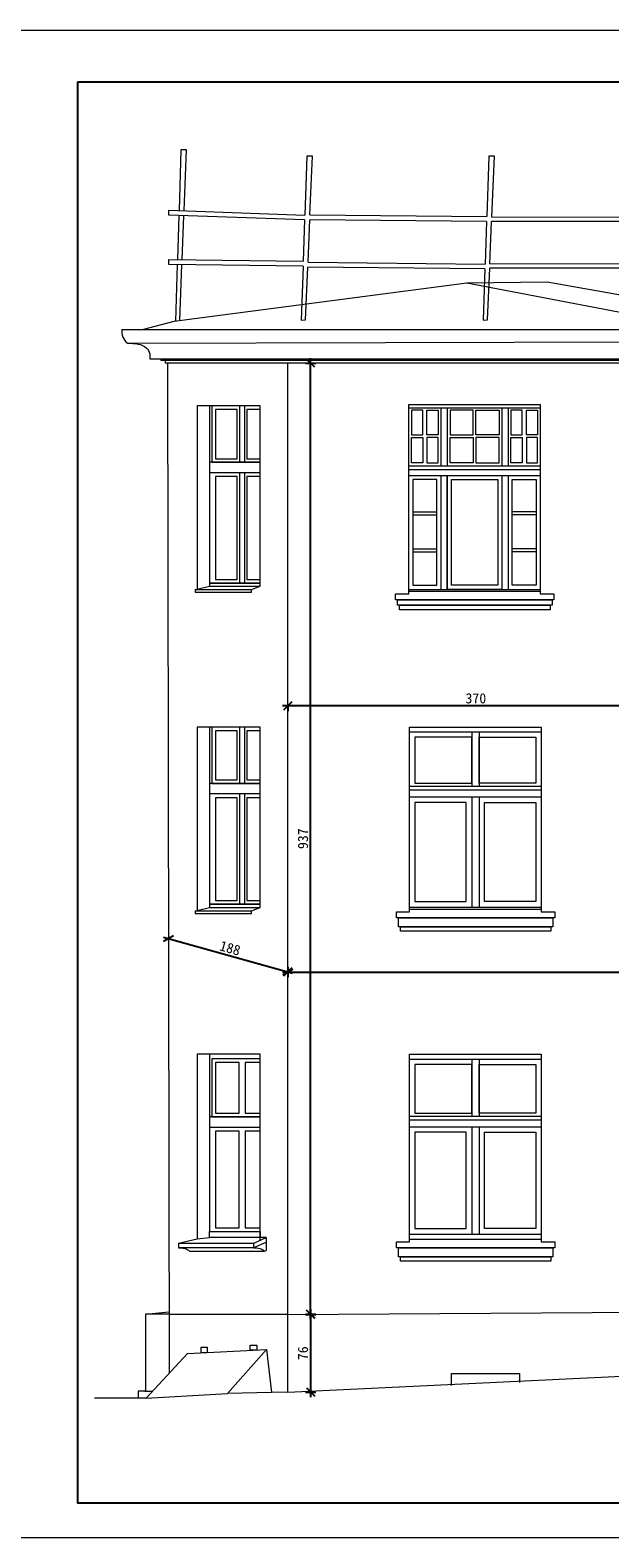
# Model space of a CAD drawing. Header units: centimetres. Extents: x 19919 to 52375, y -323506 to -159557.
# Tile 5 of 11: x 42823 to 43393, y -161042 to -159557. Entities that reach past the tile are written whole.
import ezdxf

# ---------------------------------------------------------------- set-up
doc = ezdxf.new("R2010")
doc.units = ezdxf.units.CM
doc.header["$PDMODE"] = 2
doc.layers.get('Defpoints').update_dxf_attribs({"lineweight": 9})
doc.layers.add('NIEWIDOCZNA', color=1, linetype='Continuous', lineweight=0, plot=False)
doc.styles.add('GENERATED_STYLE_1', font='msgothic.ttc')
doc.dimstyles.new('1 - 50   (cm)', dxfattribs={"dimscale": 5, "dimtxt": 2, "dimasz": 1.6, "dimexe": 1, "dimexo": 1, "dimgap": 0.5, "dimtad": 1, "dimdec": 0, "dimzin": 12, "dimdsep": 46, "dimtxsty": 'GENERATED_STYLE_1', "dimblk1": 'OBLIQUE', "dimblk2": 'OBLIQUE', "dimsah": 1, "dimcen": 0, "dimdle": 1, "dimclrd": 256, "dimclre": 256, "dimclrt": 4, "dimazin": 0, "dimtfac": 0.75, "dimtdec": 0, "dimtix": 1, "dimtmove": 1, "dimatfit": 3, "dimldrblk": 'OBLIQUE', "dimfxl": 0, "dimtvp": 0.75, "dimtolj": 1, "dimtzin": 0, "dimarcsym": 0})

# ---------------------------------------------------------------- blocks, each defined once
blk = doc.blocks.new('_OBLIQUE')
at = {"color": 0, "linetype": 'ByBlock'}
blk.add_line((-0.5, -0.5), (0.5, 0.5), dxfattribs=at)
blk = doc.blocks.new('*D15200')
at = {"lineweight": -2}
for p, q in [((43081.2, -160486.3), (42954.2, -160450.9)), ((42957.7, -160457.1), (42957.7, -160457.1)), ((43075.1, -160489.7), (43075.1, -160489.7))]:
    blk.add_line(p, q, dxfattribs=at)
at = {"layer": 'Defpoints', "color": 0}
for p in [(42959, -160452.2), (42959, -160452.2), (43076.4, -160484.9)]:
    blk.add_point(p, dxfattribs=at)
at = {"linetype": 'ByBlock', "lineweight": -2, "xscale": 8, "yscale": 8, "zscale": 8}
for p, rotation in [((42959, -160452.2), 164.4476310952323), ((43076.4, -160484.9), 344.4476310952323)]:
    blk.add_blockref('_OBLIQUE', p, dxfattribs=dict(at, rotation=rotation))
at = {"color": 4, "lineweight": 0, "insert": (43019.7, -160461.4), "char_height": 10, "attachment_point": 5, "rotation": 344.4476, "style": 'GENERATED_STYLE_1'}
blk.add_mtext('\\A1;\\A1;188', dxfattribs=at)
blk = doc.blocks.new('*D15208')
at = {"lineweight": -2}
for p, q in [((43076.4, -160479.9), (43076.4, -160489.9)), ((44259.6, -160479.9), (44259.6, -160489.9)), ((43071.4, -160484.9), (44264.6, -160484.9))]:
    blk.add_line(p, q, dxfattribs=at)
at = {"layer": 'Defpoints', "color": 0}
for p in [(43076.4, -160455.9), (44259.6, -160464.1), (44259.6, -160484.9)]:
    blk.add_point(p, dxfattribs=at)
at = {"linetype": 'ByBlock', "lineweight": -2, "xscale": 8, "yscale": 8, "zscale": 8, "rotation": 180}
blk.add_blockref('_OBLIQUE', (43076.4, -160484.9), dxfattribs=at)
at = {"linetype": 'ByBlock', "lineweight": -2, "xscale": 8, "yscale": 8, "zscale": 8}
blk.add_blockref('_OBLIQUE', (44259.6, -160484.9), dxfattribs=at)
at = {"color": 4, "lineweight": 0, "insert": (43668, -160477.4), "char_height": 10, "attachment_point": 5, "style": 'GENERATED_STYLE_1'}
blk.add_mtext('\\A1;1183', dxfattribs=at)
blk = doc.blocks.new('*D15209')
at = {"lineweight": -2}
for p, q in [((43094, -159885.3), (43104, -159885.3)), ((43099, -160826.9), (43099, -159880.3)), ((43094, -160821.9), (43104, -160821.9))]:
    blk.add_line(p, q, dxfattribs=at)
at = {"layer": 'Defpoints', "color": 0}
for p in [(43042.9, -159885.3), (43099, -159885.3), (43076.5, -160821.9)]:
    blk.add_point(p, dxfattribs=at)
at = {"linetype": 'ByBlock', "lineweight": -2, "xscale": 8, "yscale": 8, "zscale": 8}
for p, rotation in [((43099, -159885.3), 90), ((43099, -160821.9), 270)]:
    blk.add_blockref('_OBLIQUE', p, dxfattribs=dict(at, rotation=rotation))
at = {"color": 4, "lineweight": 0, "insert": (43091.5, -160353.6), "char_height": 10, "attachment_point": 5, "rotation": 90, "style": 'GENERATED_STYLE_1'}
blk.add_mtext('\\A1;937', dxfattribs=at)
blk = doc.blocks.new('*D15211')
at = {"lineweight": -2}
for p, q in [((43094, -160822.1), (43104, -160822.1)), ((43099, -160817.1), (43099, -160903.6)), ((43094, -160898.6), (43104, -160898.6))]:
    blk.add_line(p, q, dxfattribs=at)
at = {"layer": 'Defpoints', "color": 0}
for p in [(43076.5, -160822.1), (43076.4, -160898.6), (43099, -160898.6)]:
    blk.add_point(p, dxfattribs=at)
at = {"linetype": 'ByBlock', "lineweight": -2, "xscale": 8, "yscale": 8, "zscale": 8}
for p, rotation in [((43099, -160822.1), 90), ((43099, -160898.6), 270)]:
    blk.add_blockref('_OBLIQUE', p, dxfattribs=dict(at, rotation=rotation))
at = {"color": 4, "lineweight": 0, "insert": (43091.5, -160860.4), "char_height": 10, "attachment_point": 5, "rotation": 90, "style": 'GENERATED_STYLE_1'}
blk.add_mtext('\\A1;76', dxfattribs=at)
blk = doc.blocks.new('*D15214')
at = {"lineweight": -2}
for p, q in [((43451.7, -160222.9), (43071.4, -160222.9)), ((43076.4, -160222.9), (43076.4, -160227.9)), ((43446.7, -160222.9), (43446.7, -160227.9))]:
    blk.add_line(p, q, dxfattribs=at)
at = {"layer": 'Defpoints', "color": 0}
for p in [(43076.4, -160217.9), (43076.4, -160222.9), (43446.7, -160217.9)]:
    blk.add_point(p, dxfattribs=at)
at = {"linetype": 'ByBlock', "lineweight": -2, "xscale": 8, "yscale": 8, "zscale": 8, "rotation": 180}
blk.add_blockref('_OBLIQUE', (43076.4, -160222.9), dxfattribs=at)
at = {"linetype": 'ByBlock', "lineweight": -2, "xscale": 8, "yscale": 8, "zscale": 8}
blk.add_blockref('_OBLIQUE', (43446.7, -160222.9), dxfattribs=at)
at = {"color": 4, "lineweight": 0, "insert": (43261.6, -160215.4), "char_height": 10, "attachment_point": 5, "style": 'GENERATED_STYLE_1'}
blk.add_mtext('\\A1;370', dxfattribs=at)

msp = doc.modelspace()

# ---------------------------------------------------------------- linework, layer by layer
at = {"lineweight": 0}
for p, q in [((42967.7, -159788.2), (42965.9, -159843.8)), ((42970.1, -159843.3), (42972.3, -159788.3)), ((42964.7, -159844), (43252.7, -159806.1)), ((43252.7, -159806.1), (43331.8, -159805.1)), ((43252.7, -159806.1), (43491.3, -159852)), ((43331.8, -159805.1), (43417.1, -159820.1)), ((42933.4, -159852), (42964.7, -159844)), ((42913.2, -159852), (43491.3, -159852)), ((42913.2, -159852), (42933.4, -159852)), ((42918.6, -159865.6), (43486.7, -159864)), ((42940.8, -159881.1), (43502.6, -159881.1)), ((42951.6, -159881.1), (42951.6, -159882.7)), ((43520.7, -159882.7), (42951.6, -159882.7)), ((42955.9, -159882.7), (42955.9, -159885.3)), ((43520.6, -159885.3), (42955.9, -159885.3)), ((42958.2, -159885.3), (42959.6, -160880.4)), ((43076.4, -160898.6), (43076.4, -159885.3)), ((42999.6, -159927.2), (42987.2, -159927.2)), ((42987.2, -159927.2), (42987.2, -160107.9)), ((43029, -159927.2), (43029, -159982.9)), ((43034, -159927.2), (43034, -159982.9)), ((43195.6, -159929.1), (43258.7, -159929.1)), ((43227.2, -159929.1), (43227.2, -159986.3)), ((43233.5, -159929.1), (43233.5, -159986.3)), ((43258.7, -159929.1), (43325, -159929.1)), ((43287.1, -159929.1), (43287.1, -159986.3)), ((43293.4, -159929.1), (43293.4, -159986.3)), ((43029, -159992.8), (43029, -160101.8)), ((43034, -159992.8), (43034, -160101.8)), ((43195.6, -159986.3), (43325, -159986.3)), ((43195.6, -159990.1), (43325, -159990.1)), ((43195.6, -159995.9), (43325, -159995.9)), ((43227.2, -159995.9), (43227.2, -160108)), ((43233.5, -159995.9), (43233.5, -160108)), ((43287.1, -159995.9), (43287.1, -160108)), ((43293.4, -159995.9), (43293.4, -160108)), ((43199.6, -160031.5), (43223.2, -160031.5)), ((43199.6, -160034.5), (43223.2, -160034.5)), ((43321, -160031.5), (43297.4, -160031.5)), ((43321, -160034.5), (43297.4, -160034.5)), ((43199.6, -160068), (43223.2, -160068)), ((43321, -160068), (43297.4, -160068)), ((43199.6, -160071), (43223.2, -160071)), ((43321, -160071), (43297.4, -160071)), ((42985.3, -160108.2), (42987.2, -160107.9)), ((42985.3, -160108.2), (42985.3, -160110.8)), ((42985.3, -160108.2), (43040.9, -160108.2)), ((42985.3, -160110.8), (43040.9, -160110.8)), ((42987.2, -160107.9), (42999.6, -160104.9)), ((43040.9, -160108.2), (43049.2, -160104.9)), ((43040.9, -160110.8), (43040.9, -160108.2)), ((42999.6, -160243.6), (42987.2, -160243.6)), ((42987.2, -160243.6), (42987.2, -160424.3)), ((43029, -160243.6), (43029, -160299.2)), ((43034, -160243.6), (43034, -160299.2)), ((43196.4, -160248.5), (43258.5, -160248.5)), ((43257.6, -160248.5), (43257.6, -160301.8)), ((43258.5, -160248.5), (43325.9, -160248.5)), ((43264.7, -160248.5), (43264.7, -160301.8)), ((43196.4, -160301.8), (43325.9, -160301.8)), ((43196.4, -160305.6), (43325.9, -160305.6)), ((43029, -160309.1), (43029, -160418.1)), ((43034, -160309.1), (43034, -160418.1)), ((43196.4, -160312.5), (43325.9, -160312.5)), ((43257.6, -160312.5), (43257.6, -160421.2)), ((43264.7, -160312.5), (43264.7, -160421.2)), ((42985.3, -160424.5), (42987.2, -160424.3)), ((42985.3, -160424.5), (42985.3, -160427.2)), ((42985.3, -160424.5), (43040.9, -160424.5)), ((42987.2, -160424.3), (42999.6, -160421.3)), ((43040.9, -160424.5), (43049.2, -160421.3)), ((43040.9, -160427.2), (43040.9, -160424.5)), ((42985.3, -160427.2), (43040.9, -160427.2)), ((42999.6, -160565.9), (42987.2, -160565.9)), ((42987.2, -160565.9), (42987.2, -160747.6)), ((43049.2, -160565.9), (42999.6, -160565.9)), ((42999.6, -160565.9), (42999.6, -160740.4)), ((43049.2, -160749.2), (43049.2, -160565.9)), ((43196.4, -160570.8), (43258.5, -160570.8)), ((43257.6, -160570.8), (43257.6, -160626.8)), ((43258.5, -160570.8), (43325.9, -160570.8)), ((43264.7, -160570.8), (43264.7, -160626.8)), ((43196.4, -160626.8), (43325.9, -160626.8)), ((43196.4, -160630.6), (43325.9, -160630.6)), ((43196.4, -160637.5), (43325.9, -160637.5)), ((43257.6, -160637.5), (43257.6, -160743.1)), ((43264.7, -160637.5), (43264.7, -160743.1)), ((42969.1, -160751.9), (42987.2, -160747.6)), ((42987.2, -160747.6), (42999.6, -160746.5)), ((42999.6, -160740.4), (43049.2, -160740.4)), ((43043, -160751.9), (43055.3, -160746.5)), ((43043, -160756.4), (43055.3, -160751.1)), ((43055.3, -160746.5), (43049.2, -160746.5)), ((43055.3, -160746.5), (43055.3, -160759.1)), ((42969.1, -160751.9), (42969.1, -160756.4)), ((42969.1, -160751.9), (43043, -160751.9)), ((42969.1, -160756.4), (43043, -160756.4)), ((42979.8, -160759.8), (43053.7, -160759.8)), ((43043, -160756.4), (43043, -160751.9)), ((43053.7, -160759.8), (43055.3, -160759.1)), ((42936.6, -160821.9), (42959.5, -160819.7)), ((42959.6, -160821.9), (42936.6, -160821.9)), ((42936.6, -160821.9), (42936.6, -160897.6)), ((42959.6, -160821.9), (43076.5, -160821.9)), ((43076.5, -160822.1), (44259.7, -160815)), ((42937.2, -160904.6), (42977.8, -160860.7)), ((42977.8, -160860.7), (43055.6, -160856.7)), ((43055.6, -160856.7), (43017.2, -160900.2)), ((43055.6, -160856.7), (43060.4, -160899)), ((43076.4, -160898.6), (43482.2, -160879.5)), ((42935.8, -160897.6), (42929.3, -160897.6)), ((42929.3, -160897.6), (42929.3, -160904.6)), ((42935.8, -160897.6), (42943.6, -160897.6)), ((43060.4, -160899), (43017.2, -160900.2)), ((43076.4, -160898.6), (43060.4, -160899)), ((42937.2, -160904.6), (42886.4, -160904.6)), ((42937.2, -160904.6), (43017.2, -160900.2))]:
    msp.add_line(p, q, dxfattribs=at)
at = {"color": 1}
msp.add_lwpolyline([(42869.8, -159608), (45250.1, -159608), (45250.1, -161008), (42869.8, -161008)], close=True, dxfattribs=at)
at = {"lineweight": 0}
for points in [[(42974.5, -159735), (42976.9, -159675.2), (42971.4, -159675.2), (42969.5, -159734.8)], [(43098.3, -159739), (43100.8, -159681.4), (43095.3, -159681.4), (43093.3, -159739.5)], [(43277.3, -159741.3), (43279.9, -159681.4), (43274.3, -159681.4), (43272.3, -159740.9)], [(43093.1, -159744), (42959.5, -159739.5), (42959.5, -159734.5), (43093.3, -159739.5)], [(42969.3, -159739.8), (42967.9, -159783.2)], [(42972.5, -159783.3), (42974.3, -159740)], [(43098.3, -159739), (43272.3, -159740.9)], [(43277.3, -159741.3), (43458.5, -159741.1)], [(43093.1, -159744), (43091.7, -159784.9)], [(43096.4, -159785.7), (43098.1, -159744)], [(43272.1, -159745.6), (43098.1, -159744)], [(43272.1, -159745.6), (43270.7, -159787.6)], [(43275.4, -159787.4), (43277.1, -159745.6)], [(43458.3, -159745.6), (43277.1, -159745.6)], [(43091.6, -159789.8), (42959.5, -159788.1), (42959.5, -159783.1), (43091.7, -159784.9)], [(43096.4, -159785.7), (43270.7, -159787.6)], [(43091.6, -159789.8), (43089.7, -159843), (43093.9, -159842.4), (43096.1, -159790.7)], [(43270.5, -159792.3), (43096.1, -159790.7)], [(43270.5, -159792.3), (43268.8, -159843), (43273, -159842.4), (43275.2, -159791.7)], [(43456.8, -159791.7), (43275.2, -159791.7)], [(43275.4, -159787.4), (43456.9, -159787.2)], [(43195.6, -160112.3), (43195.6, -159925.9), (43325, -159925.9), (43325, -160112.3)], [(43325, -160112.3), (43338.5, -160112.3), (43338.5, -160118.2), (43182.5, -160118.2), (43182.5, -160112.3), (43195.6, -160112.3)], [(43196.4, -160425.6), (43196.4, -160243.6), (43325.9, -160243.6), (43325.9, -160425.6)], [(43325.9, -160425.6), (43339.4, -160425.6), (43339.4, -160431.5), (43183.4, -160431.5), (43183.4, -160425.6), (43196.4, -160425.6)], [(43196.4, -160750.6), (43196.4, -160565.9), (43325.9, -160565.9), (43325.9, -160750.6)], [(43325.9, -160750.6), (43339.4, -160750.6), (43339.4, -160756.5), (43183.4, -160756.5), (43183.4, -160750.6), (43196.4, -160750.6)], [(43237.5, -160892.1), (43237.5, -160880.5), (43304.6, -160880.5), (43304.6, -160889.3)]]:
    msp.add_lwpolyline(points, dxfattribs=at)
for points in [[(43049.2, -159927.2), (42999.6, -159927.2), (42999.6, -160101.8), (43049.2, -160101.8)], [(43049.2, -159927.2), (43001.6, -159927.2), (43001.6, -159982.9), (43049.2, -159982.9)], [(43026.8, -159930.8), (43005.3, -159930.8), (43005.3, -159979.3), (43026.8, -159979.3)], [(43049.2, -159930.8), (43036.3, -159930.8), (43036.3, -159979.3), (43049.2, -159979.3)], [(43198.2, -159955.7), (43209.3, -159955.7), (43209.3, -159931.5), (43198.2, -159931.5)], [(43224.6, -159955.7), (43213.5, -159955.7), (43213.5, -159931.5), (43224.6, -159931.5)], [(43236.2, -159955.7), (43259, -159955.7), (43259, -159931.5), (43236.2, -159931.5)], [(43284.4, -159955.7), (43261.6, -159955.7), (43261.6, -159931.5), (43284.4, -159931.5)], [(43296, -159955.7), (43307.1, -159955.7), (43307.1, -159931.5), (43296, -159931.5)], [(43322.4, -159955.7), (43311.3, -159955.7), (43311.3, -159931.5), (43322.4, -159931.5)], [(43198.2, -159958.3), (43209.3, -159958.3), (43209.3, -159983.5), (43198.2, -159983.5)], [(43224.6, -159958.3), (43213.5, -159958.3), (43213.5, -159983.5), (43224.6, -159983.5)], [(43236.2, -159958.3), (43259, -159958.3), (43259, -159983.5), (43236.2, -159983.5)], [(43284.4, -159958.3), (43261.6, -159958.3), (43261.6, -159983.5), (43284.4, -159983.5)], [(43296, -159958.3), (43307.1, -159958.3), (43307.1, -159983.5), (43296, -159983.5)], [(43322.4, -159958.3), (43311.3, -159958.3), (43311.3, -159983.5), (43322.4, -159983.5)], [(43049.2, -159982.9), (42999.6, -159982.9), (42999.6, -159992.8), (43049.2, -159992.8)], [(43026.8, -159996.9), (43005.3, -159996.9), (43005.3, -160098.3), (43026.8, -160098.3)], [(43049.2, -159996.9), (43036.3, -159996.9), (43036.3, -160098.3), (43049.2, -160098.3)], [(43223.2, -159999.9), (43199.6, -159999.9), (43199.6, -160104), (43223.2, -160104)], [(43233.5, -159995.9), (43287.1, -159995.9), (43287.1, -160108), (43233.5, -160108)], [(43237.5, -159999.9), (43283.1, -159999.9), (43283.1, -160104), (43237.5, -160104)], [(43297.4, -159999.9), (43321, -159999.9), (43321, -160104), (43297.4, -160104)], [(43049.2, -160101.8), (42999.6, -160101.8), (42999.6, -160104.9), (43049.2, -160104.9)], [(43195.6, -160108), (43325, -160108), (43325, -160110.2), (43195.6, -160110.2)], [(43184.5, -160118.2), (43336.6, -160118.2), (43336.6, -160123.7), (43184.5, -160123.7)], [(43186.5, -160123.7), (43334.6, -160123.7), (43334.6, -160128.2), (43186.5, -160128.2)], [(43049.2, -160243.6), (42999.6, -160243.6), (42999.6, -160418.1), (43049.2, -160418.1)], [(43049.2, -160243.6), (43001.6, -160243.6), (43001.6, -160299.2), (43049.2, -160299.2)], [(43026.8, -160247.2), (43005.3, -160247.2), (43005.3, -160295.7), (43026.8, -160295.7)], [(43049.2, -160247.2), (43036.3, -160247.2), (43036.3, -160295.7), (43049.2, -160295.7)], [(43257.6, -160253.7), (43201.7, -160253.7), (43201.7, -160298.8), (43257.6, -160298.8)], [(43264.7, -160253.7), (43320.6, -160253.7), (43320.6, -160298.8), (43264.7, -160298.8)], [(43049.2, -160299.2), (42999.6, -160299.2), (42999.6, -160309.1), (43049.2, -160309.1)], [(43026.8, -160313.2), (43005.3, -160313.2), (43005.3, -160414.6), (43026.8, -160414.6)], [(43049.2, -160313.2), (43036.3, -160313.2), (43036.3, -160414.6), (43049.2, -160414.6)], [(43252.1, -160317.8), (43201.7, -160317.8), (43201.7, -160415.6), (43252.1, -160415.6)], [(43270.2, -160317.8), (43320.6, -160317.8), (43320.6, -160415.6), (43270.2, -160415.6)], [(43049.2, -160418.1), (42999.6, -160418.1), (42999.6, -160421.3), (43049.2, -160421.3)], [(43196.4, -160421.2), (43325.9, -160421.2), (43325.9, -160423.4), (43196.4, -160423.4)], [(43185.4, -160431.5), (43337.5, -160431.5), (43337.5, -160440.4), (43185.4, -160440.4)], [(43187.4, -160440.4), (43335.5, -160440.4), (43335.5, -160444.8), (43187.4, -160444.8)], [(43049.2, -160570.5), (43001.6, -160570.5), (43001.6, -160627.7), (43049.2, -160627.7)], [(43028.6, -160574.2), (43005.3, -160574.2), (43005.3, -160624.1), (43028.6, -160624.1)], [(43049.2, -160574.2), (43034.6, -160574.2), (43034.6, -160624.1), (43049.2, -160624.1)], [(43257.6, -160576), (43201.7, -160576), (43201.7, -160623.8), (43257.6, -160623.8)], [(43264.7, -160576), (43320.6, -160576), (43320.6, -160623.8), (43264.7, -160623.8)], [(43049.2, -160627.7), (42999.6, -160627.7), (42999.6, -160637.6), (43049.2, -160637.6)], [(43028.6, -160641.7), (43005.3, -160641.7), (43005.3, -160736.9), (43028.6, -160736.9)], [(43049.2, -160641.7), (43034.6, -160641.7), (43034.6, -160736.9), (43049.2, -160736.9)], [(43252.1, -160642.8), (43201.7, -160642.8), (43201.7, -160737.5), (43252.1, -160737.5)], [(43270.2, -160642.8), (43320.6, -160642.8), (43320.6, -160737.5), (43270.2, -160737.5)], [(42999.6, -160740.4), (43049.2, -160740.4), (43049.2, -160746.5), (42999.6, -160746.5)], [(43196.4, -160743.1), (43325.9, -160743.1), (43325.9, -160748.4), (43196.4, -160748.4)], [(43185.4, -160756.5), (43337.5, -160756.5), (43337.5, -160765.4), (43185.4, -160765.4)], [(43187.4, -160765.4), (43335.5, -160765.4), (43335.5, -160769.8), (43187.4, -160769.8)], [(42997.3, -160859.7), (42991.1, -160860), (42991.1, -160854.4), (42997.3, -160854.4)], [(43046, -160857.2), (43039.6, -160857.5), (43039.5, -160852.3), (43046, -160852.3)]]:
    msp.add_lwpolyline(points, close=True, dxfattribs=at)
msp.add_arc((42928.7, -159853.7), 15.6, 173.8052, 229.7057, dxfattribs=at)
for points in [[(42918.6, -159865.6), (42929.3, -159866.4), (42937.1, -159870), (42940.6, -159876.2), (42940.8, -159881.1)], [(42969.1, -160756.5), (42975.1, -160757.2), (42979.8, -160759.8)], [(43043.1, -160756.5), (43049, -160757.2), (43053.7, -160759.8)]]:
    msp.add_spline(points, degree=3, dxfattribs=at)
at = {"layer": 'NIEWIDOCZNA'}
msp.add_lwpolyline([(45289, -161042.2), (42758.7, -161042.2), (42758.7, -159557.2), (45289, -159557.2)], close=True, dxfattribs=at)

# ---------------------------------------------------------------- dimensions: what is measured, and where the dimension line sits
at = {"lineweight": 0}
for base, p1, p2, picture, middle in [((43099, -159885.3), (43076.5, -160821.9), (43042.9, -159885.3), '*D15209', (43091.5, -160353.6)), ((43099.0245, -160898.587), (43076.4896, -160822.1392), (43076.4259, -160898.587), '*D15211', (43091.5245, -160860.3631))]:
    dim = msp.add_linear_dim(base=base, p1=p1, p2=p2, angle=90, dimstyle='1 - 50   (cm)', override={"dimtxsty": 'GENERATED_STYLE_1', "dimldrblk": 'OBLIQUE'}, dxfattribs=at)
    dim.commit()
    dim.dimension.update_dxf_attribs({"geometry": picture, "text_midpoint": middle})
for base, p1, p2, picture, middle in [((43076.4, -160222.9), (43446.7, -160217.9), (43076.4, -160217.9), '*D15214', (43261.6, -160215.4)), ((44259.6, -160484.9), (43076.4, -160455.9), (44259.6, -160464.1), '*D15208', (43668, -160477.4))]:
    dim = msp.add_linear_dim(base=base, p1=p1, p2=p2, dimstyle='1 - 50   (cm)', override={"dimtxsty": 'GENERATED_STYLE_1', "dimldrblk": 'OBLIQUE'}, dxfattribs=at)
    dim.commit()
    dim.dimension.update_dxf_attribs({"geometry": picture, "text_midpoint": middle})
dim = msp.add_aligned_dim(p1=(43076.4, -160484.9), p2=(42959, -160452.2), distance=0, text='\\A1;188', dimstyle='1 - 50   (cm)', override={"dimtxsty": 'GENERATED_STYLE_1', "dimldrblk": 'OBLIQUE'}, dxfattribs=at)
dim.commit()
dim.dimension.update_dxf_attribs({"geometry": '*D15200', "text_midpoint": (43019.7, -160461.4)})

doc.saveas('drawing.dxf')
